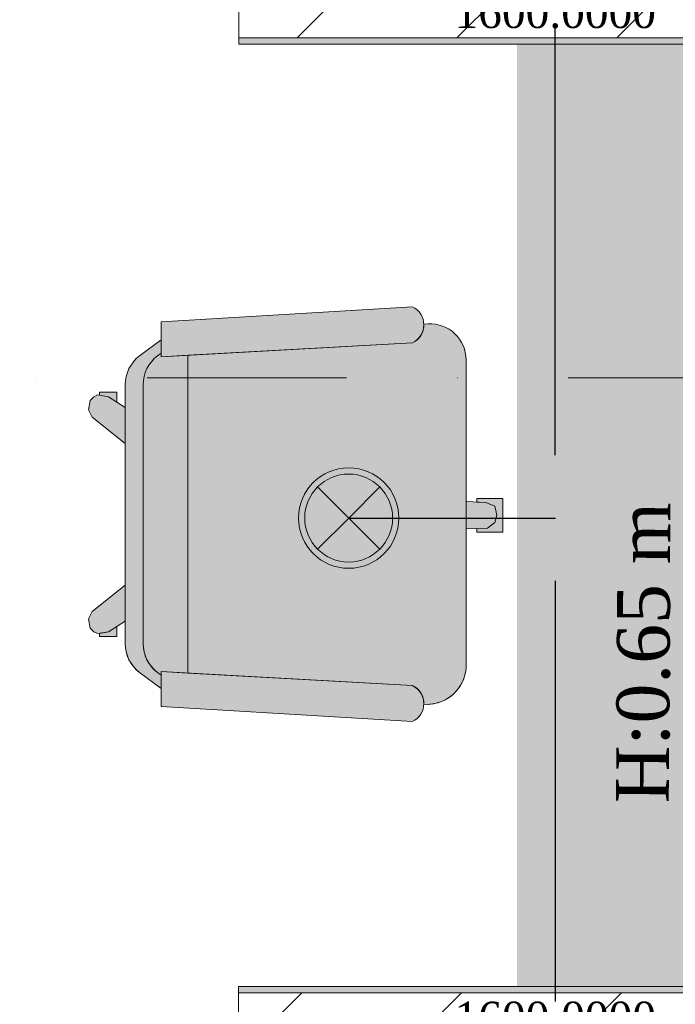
# Model space of a CAD drawing. Header units: inches. Extents: x -78787 to 29484, y -9517 to 23232.
# Tile 236 of 256: x -491 to 553, y 8340 to 9907. Entities that reach past the tile are written whole.
import ezdxf
from ezdxf import colors
from ezdxf.entities.mleader import LeaderData, LeaderLine
from ezdxf.math import Vec2, Vec3

# ---------------------------------------------------------------- set-up
doc = ezdxf.new("R2010")
doc.units = ezdxf.units.IN
doc.header["$MEASUREMENT"] = 0
doc.linetypes.add('Dot & Dashed', pattern=[670.277762, 317.5, -176.388889, 0, -176.388874])
for name, color, linetype in [('- განათება', 7, 'Continuous'), ('- საშტეფცელო როზეტები', 7, 'Continuous'), ('Marker - Section', 7, 'Continuous'), ('New_Structural - Bearing', 7, 'Continuous')]:
    doc.layers.add(name, color=color, linetype=linetype)
for name, color, linetype, lineweight, true_color in [('Marker - Section_Pen_No__108', 7, 'Continuous', 13, 0xfd8379), ('New_2D Drafting - General_Pen_No__161', 7, 'Continuous', 13, 0x6a6a6a), ('New_2D Drafting - General_Pen_No__81', 7, 'Continuous', 20, 0x6a6a6a), ('New_Interior - Lamp_Pen_No__77', 7, 'Continuous', 20, 0xffeb28)]:
    doc.layers.add(name, color=color, linetype=linetype, lineweight=lineweight, true_color=true_color)
for name, color, linetype, lineweight in [('New_2D Drafting - General_Pen_No__121', 255, 'Continuous', 0), ('New_Drawing & Figure_Pen_No__1', 7, 'Continuous', 13), ('New_Structural - Bearing_Pen_No__1', 7, 'Continuous', 13)]:
    doc.layers.add(name, color=color, linetype=linetype, lineweight=lineweight)
doc.styles.get("Standard").update_dxf_attribs({"font": 'arial.ttf'})
doc.dimstyles.get("Standard").update_dxf_attribs({"dimtxt": 0.18, "dimasz": 0.18, "dimexe": 0.18, "dimexo": 0.0625, "dimgap": 0.09, "dimtad": 0, "dimtih": 1, "dimtoh": 1, "dimdec": 4, "dimzin": 0, "dimdsep": 46, "dimtxsty": 'Standard', "dimcen": 0.09, "dimadec": 0, "dimazin": 0, "dimtfac": 1, "dimtdec": 4, "dimtofl": 0, "dimtmove": 0, "dimatfit": 3, "dimfxl": 1, "dimtolj": 1, "dimtzin": 0, "dimarcsym": 0})
pattern_1 = [(45, (0, 0), (-127.2792, 127.2792), [])]

# ---------------------------------------------------------------- blocks, each defined once
blk = doc.blocks.new('Wall_250', base_point=(-24083.8, 30888))
at = {"layer": 'New_Structural - Bearing', "linetype": 'Continuous', "lineweight": 0, "true_color": 0xaeaeae}
for points in [[(-24083.8, 30988), (-25481.7, 30988), (-25481.7, 30978), (-24083.8, 30978)], [(-25481.7, 30888), (-24083.8, 30888), (-24083.8, 30898), (-25481.7, 30898)]]:
    blk.add_hatch(color=253, dxfattribs=at).paths.add_polyline_path(points)
at = {"layer": 'New_Structural - Bearing', "linetype": 'Continuous', "lineweight": 0, "true_color": 0x000000}
h = blk.add_hatch(dxfattribs=at)
h.set_pattern_fill('MASONRY_BLOCK', color=18, style=0, pattern_type=2)
h.set_pattern_definition(pattern_1)
h.paths.add_polyline_path([(-25481.7, 30898), (-24083.8, 30898), (-24083.8, 30978), (-25481.7, 30978)])
at = {"layer": 'New_Structural - Bearing_Pen_No__1', "color": 7, "linetype": 'Continuous', "lineweight": 13}
for p, q in [((-24083.8, 30978), (-25481.7, 30978)), ((-25481.7, 30898), (-24083.8, 30898))]:
    blk.add_line(p, q, dxfattribs=at)
at = {"layer": 'New_Structural - Bearing_Pen_No__1', "color": 7, "linetype": 'Continuous', "lineweight": 13, "flags": 128}
for points in [[(-24083.8, 30988), (-25481.7, 30988)], [(-25481.7, 30988), (-25481.7, 30888)], [(-24083.8, 30888), (-24083.8, 30988)], [(-25481.7, 30888), (-24083.8, 30888)]]:
    blk.add_lwpolyline(points, dxfattribs=at)
blk = doc.blocks.new('Wall_251', base_point=(-24083.8, 29288))
at = {"layer": 'New_Structural - Bearing', "linetype": 'Continuous', "lineweight": 0, "true_color": 0xaeaeae}
for points in [[(-24083.8, 29388), (-25482.5, 29388), (-25482.5, 29378), (-24083.8, 29378)], [(-25482.5, 29288), (-24083.8, 29288), (-24083.8, 29298), (-25482.5, 29298)]]:
    blk.add_hatch(color=253, dxfattribs=at).paths.add_polyline_path(points)
at = {"layer": 'New_Structural - Bearing', "linetype": 'Continuous', "lineweight": 0, "true_color": 0x000000}
h = blk.add_hatch(dxfattribs=at)
h.set_pattern_fill('MASONRY_BLOCK', color=18, style=0, pattern_type=2)
h.set_pattern_definition(pattern_1)
h.paths.add_polyline_path([(-25482.5, 29298), (-24083.8, 29298), (-24083.8, 29378), (-25482.5, 29378)])
at = {"layer": 'New_Structural - Bearing_Pen_No__1', "color": 7, "linetype": 'Continuous', "lineweight": 13}
for p, q in [((-24083.8, 29378), (-25482.5, 29378)), ((-25482.5, 29298), (-24083.8, 29298))]:
    blk.add_line(p, q, dxfattribs=at)
at = {"layer": 'New_Structural - Bearing_Pen_No__1', "color": 7, "linetype": 'Continuous', "lineweight": 13, "flags": 128}
for points in [[(-24083.8, 29388), (-25482.5, 29388)], [(-25482.5, 29388), (-25482.5, 29288)], [(-24083.8, 29288), (-24083.8, 29388)], [(-25482.5, 29288), (-24083.8, 29288)]]:
    blk.add_lwpolyline(points, dxfattribs=at)
blk = doc.blocks.new('Cutting Plane_2', base_point=(3944.3, 35559.3))
at = {"layer": 'Marker - Section_Pen_No__108', "color": 11, "linetype": 'Dot & Dashed', "lineweight": 13, "true_color": 0xfd8379}
blk.add_line((-19947.3, 30356.7), (-47933.8, 30356.7), dxfattribs=at)
blk = doc.blocks.new('Recessed Spot')
at = {"layer": 'New_Interior - Lamp_Pen_No__77', "color": 2, "linetype": 'Continuous', "lineweight": 20, "true_color": 0xffeb28}
for q in [(-49.5, 49.5), (49.5, 49.5), (-49.5, -49.5), (49.5, -49.5)]:
    blk.add_line((0, 0), q, dxfattribs=at)
at = {"layer": 'New_Interior - Lamp_Pen_No__77', "color": 2, "linetype": 'Continuous', "lineweight": 20, "true_color": 0xffeb28, "flags": 128}
blk.add_lwpolyline([(80, 0, 1), (-80, 0, 1)], format="xyb", close=True, dxfattribs=at)
at = {"layer": 'New_Interior - Lamp_Pen_No__77', "color": 2, "linetype": 'Continuous', "lineweight": 20, "true_color": 0xffeb28}
blk.add_circle((0, 0), 70, dxfattribs=at)
blk = doc.blocks.new('*D624')
at = {"layer": '- განათება', "color": 0, "lineweight": -2, "transparency": 16777216}
for p, q in [((32.9, 9114), (362, 9114)), ((361.8, 9014), (361.8, 8344.2)), ((361.8, 7614), (361.8, 8292.8)), ((32.9, 7514), (362, 7514))]:
    blk.add_line(p, q, dxfattribs=at)
at = {"layer": '- განათება', "color": 0, "transparency": 16777216}
for points in [[(345.1, 9014), (378.5, 9014), (361.8, 9114)], [(345.1, 7614), (378.5, 7614), (361.8, 7514)]]:
    blk.add_solid(points, dxfattribs=at)
at = {"layer": 'Defpoints', "color": 0, "transparency": 16777216}
for p in [(32.8, 9114), (361.8, 9114), (32.8, 7514)]:
    blk.add_point(p, dxfattribs=at)
at = {"layer": '- განათება', "color": 0, "transparency": 16777216, "insert": (361.8, 8318.5), "char_height": 50, "attachment_point": 5}
blk.add_mtext('\\A1;{\\fSylfaen|b0|i0|c0|p18;1600.0000}', dxfattribs=at)
blk = doc.blocks.new('*D625')
at = {"layer": '- განათება', "color": 0, "lineweight": -2, "transparency": 16777216}
for p, q in [((32.9, 10714), (362, 10714)), ((361.8, 10614), (361.8, 9944.2)), ((361.8, 9214), (361.8, 9892.8)), ((32.9, 9114), (362, 9114))]:
    blk.add_line(p, q, dxfattribs=at)
at = {"layer": '- განათება', "color": 0, "transparency": 16777216}
for points in [[(345.1, 10614), (378.5, 10614), (361.8, 10714)], [(345.1, 9214), (378.5, 9214), (361.8, 9114)]]:
    blk.add_solid(points, dxfattribs=at)
at = {"layer": 'Defpoints', "color": 0, "transparency": 16777216}
for p in [(32.8, 10714), (361.8, 10714), (32.8, 9114)]:
    blk.add_point(p, dxfattribs=at)
at = {"layer": '- განათება', "color": 0, "transparency": 16777216, "insert": (361.8, 9918.5), "char_height": 50, "attachment_point": 5}
blk.add_mtext('\\A1;{\\fSylfaen|b0|i0|c0|p18;1600.0000}', dxfattribs=at)

msp = doc.modelspace()

# ---------------------------------------------------------------- hatches: boundary and pattern name
at = {"layer": 'New_2D Drafting - General_Pen_No__81', "linetype": 'Continuous', "lineweight": 0, "true_color": 0x353535}
for points in [[(254.0677, 9097.88326), (265.75776, 9106.65081), (268.68028, 9118.34088), (265.75776, 9132.95346), (251.14518, 9138.7985), (219.72538, 9140.10765), (219.72538, 9096.50957)], [(237.16443, 9091.40447), (278.2968, 9091.40447), (278.2968, 9145.27729), (237.16443, 9145.27729), (237.16443, 9139.38103), (251.14518, 9138.7985), (265.75776, 9132.95346), (268.68028, 9118.34088), (265.75776, 9106.65081), (254.0677, 9097.88326), (237.16443, 9097.20713)], [(-367.09056, 8929.92443), (-349.55546, 8932.84694), (-323.13175, 8949.94464), (-323.13174, 9007.17572), (-375.85811, 8964.99462), (-381.70314, 8953.30456), (-378.78063, 8938.69198), (-372.9356, 8932.84694)], [(-364.16805, 8925.28278), (-336.40414, 8925.28278), (-336.40414, 8941.35662), (-349.55546, 8932.84694), (-364.16805, 8930.41151)], [(-265.99069, 8813.93602), (134.27334, 8790.11168, 0.6387631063), (134.27379, 8847.25451), (-265.99069, 8869.49153)]]:
    msp.add_hatch(color=250, dxfattribs=at).paths.add_polyline_path(points)

# ---------------------------------------------------------------- linework, layer by layer
at = {"layer": 'New_2D Drafting - General_Pen_No__161', "color": 251, "linetype": 'Continuous', "lineweight": 13, "true_color": 0x6a6a6a}
for p, q in [((251.14518, 9138.7985), (219.72538, 9140.10765)), ((251.14518, 9138.7985), (219.72538, 9140.10765)), ((237.16443, 9145.27729), (237.16443, 9139.38103)), ((278.07966, 9145.27729), (237.16443, 9145.27729)), ((237.16443, 9145.27729), (237.16443, 9139.38103)), ((278.07966, 9145.27729), (237.16443, 9145.27729)), ((265.75776, 9132.95346), (251.14518, 9138.7985)), ((265.75776, 9132.95346), (251.14518, 9138.7985)), ((278.2968, 9091.40447), (278.2968, 9145.27729)), ((278.2968, 9091.40447), (278.2968, 9145.27729)), ((268.68028, 9118.34088), (265.75776, 9132.95346)), ((268.68028, 9118.34088), (265.75776, 9132.95346)), ((265.75776, 9106.65081), (268.68028, 9118.34088)), ((265.75776, 9106.65081), (268.68028, 9118.34088)), ((219.72538, 9096.50957), (254.0677, 9097.88326)), ((219.72538, 9096.50957), (254.0677, 9097.88326)), ((237.16443, 9091.40447), (237.16443, 9097.20713)), ((237.16443, 9091.40447), (237.16443, 9097.20713)), ((278.07966, 9091.40447), (237.16443, 9091.40447)), ((278.07966, 9091.40447), (237.16443, 9091.40447)), ((254.0677, 9097.88326), (265.75776, 9106.65081)), ((254.0677, 9097.88326), (265.75776, 9106.65081)), ((-323.13171, 9007.17575), (-375.85811, 8964.99462)), ((-323.13171, 9007.17575), (-375.85811, 8964.99462)), ((-375.85811, 8964.99462), (-381.70314, 8953.30456)), ((-375.85811, 8964.99462), (-381.70314, 8953.30456)), ((-381.70314, 8953.30456), (-378.78063, 8938.69198)), ((-381.70314, 8953.30456), (-378.78063, 8938.69198)), ((-378.78063, 8938.69198), (-372.9356, 8932.84694)), ((-378.78063, 8938.69198), (-372.9356, 8932.84694)), ((-349.55546, 8932.84694), (-323.1317, 8949.94468)), ((-349.55546, 8932.84694), (-323.1317, 8949.94468)), ((-372.9356, 8932.84694), (-367.09056, 8929.92443)), ((-372.9356, 8932.84694), (-367.09056, 8929.92443)), ((-367.09056, 8929.92443), (-349.55546, 8932.84694)), ((-367.09056, 8929.92443), (-349.55546, 8932.84694)), ((-364.16805, 8930.41151), (-364.16805, 8925.28278)), ((-364.16805, 8930.41151), (-364.16805, 8925.28278)), ((-300.27674, 8868.22156), (-265.99069, 8842.50745)), ((-300.27674, 8868.22156), (-265.99069, 8842.50745)), ((-271.70496, 8868.22175), (-265.99034, 8863.9362)), ((-271.70496, 8868.22175), (-265.99034, 8863.9362)), ((134.27176, 8847.25462), (-265.99069, 8869.49153)), ((-265.99069, 8813.93602), (-265.99069, 8869.49153)), ((134.27176, 8847.25462), (-265.99069, 8869.49153)), ((-265.99069, 8813.93602), (-265.99069, 8869.49153)), ((134.27176, 8790.11177), (-265.99069, 8813.93602)), ((134.27176, 8790.11177), (-265.99069, 8813.93602)), ((159.41127, 8817.2868), (152.50819, 8817.67045)), ((159.41127, 8817.2868), (152.50819, 8817.67045))]:
    msp.add_line(p, q, dxfattribs=at)
at = {"layer": 'New_2D Drafting - General_Pen_No__161', "color": 251, "linetype": 'Continuous', "lineweight": 13, "true_color": 0x6a6a6a, "flags": 128}
for points in [[(254.0677, 9097.88326), (265.75776, 9106.65081), (268.68028, 9118.34088), (265.75776, 9132.95346), (251.14518, 9138.7985), (219.72538, 9140.10765), (219.72538, 9096.50957)], [(237.16443, 9091.40447), (278.2968, 9091.40447), (278.2968, 9145.27729), (237.16443, 9145.27729), (237.16443, 9139.38103), (251.14518, 9138.7985), (265.75776, 9132.95346), (268.68028, 9118.34088), (265.75776, 9106.65081), (254.0677, 9097.88326), (237.16443, 9097.20713)], [(-367.09056, 8929.92443), (-349.55546, 8932.84694), (-323.13175, 8949.94464), (-323.13174, 9007.17572), (-375.85811, 8964.99462), (-381.70314, 8953.30456), (-378.78063, 8938.69198), (-372.9356, 8932.84694)], [(-364.16805, 8925.28278), (-336.40414, 8925.28278), (-336.40414, 8941.35662), (-349.55546, 8932.84694), (-364.16805, 8930.41151)]]:
    msp.add_lwpolyline(points, close=True, dxfattribs=at)
msp.add_lwpolyline([(-364.16805, 8925.28278), (-336.40414, 8925.28278), (-336.40414, 8941.35662)], dxfattribs=at)
msp.add_lwpolyline([(-364.16805, 8925.28278), (-336.40414, 8925.28278), (-336.40414, 8941.35662)], dxfattribs=at)
msp.add_lwpolyline([(-265.99069, 8813.93602), (134.27334, 8790.11168, 0.6387631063), (134.27379, 8847.25451), (-265.99069, 8869.49153)], format="xyb", close=True, dxfattribs=at)
at = {"layer": 'New_Drawing & Figure_Pen_No__1', "color": 7, "linetype": 'Continuous', "lineweight": 13}
for centre, radius, start, end in [((-265.99066, 8913.93602), 57.14285, 179.999969, 233.130081), ((-265.99066, 8913.93602), 57.14285, 179.999969, 233.130081), ((-237.41924, 8913.93602), 57.14285, 179.999969, 233.130081), ((-237.41924, 8913.93602), 57.14285, 179.999969, 233.130081), ((157.34753, 8880.06446), 62.69944, 268.9893349, 354.19439411), ((157.34753, 8880.06446), 62.69944, 268.9893349, 354.19439411), ((121.0341, 8818.6832), 31.48983, 294.862106, 65.137861), ((121.0341, 8818.6832), 31.48983, 294.862106, 65.137861)]:
    msp.add_arc(centre, radius, start, end, dxfattribs=at)

# ---------------------------------------------------------------- block references
at = {"layer": 'New_Structural - Bearing', "color": 7, "lineweight": 35}
for name, p in [('Wall_250', (1255.93211, 9868.33285)), ('Wall_251', (1255.88271, 8268.3791))]:
    msp.add_blockref(name, p, dxfattribs=at)

# ---------------------------------------------------------------- texts
at = {"layer": '- საშტეფცელო როზეტები', "color": 5, "insert": (461.17673, 9139.46638), "char_height": 83.9644685, "attachment_point": 3, "rotation": 89.68932566}
msp.add_mtext_dynamic_manual_height_columns('{\\fSylfaen|b0|i0|c0|p18;H:0.65 m}', width=710.9466492, gutter_width=1.70068, heights=[0], dxfattribs=at)

# ---------------------------------------------------------------- dimensions: what is measured, and where the dimension line sits
at = {"layer": '- განათება', "color": 1}
dim = msp.add_linear_dim(base=(361.81382, 9113.9634), p1=(32.81054, 7513.9634), p2=(32.81054, 9113.9634), angle=90, text='{\\fSylfaen|b0|i0|c0|p18;<>}', dimstyle='Standard', override={"dimtxt": 50, "dimasz": 100}, dxfattribs=at)
dim.commit()
dim.dimension.update_dxf_attribs({"geometry": '*D624', "text_midpoint": (361.81382, 8318.5), "dimtype": 160})

# ---------------------------------------------------------------- leaders
at = {"color": 5}
ml = msp.add_multileader_mtext('Standard', dxfattribs=at)
ml.set_content('სტელაჟი', color=5)
ml.set_leader_properties()
ml.build(insert=Vec2(0, 0))
ml.multileader.update_dxf_attribs({"text_right_attachment_type": 6, "dogleg_length": 50, "arrow_head_size": 100})
ctx = ml.context
ctx.base_point, ctx.char_height, ctx.arrow_head_size, ctx.landing_gap_size, ctx.plane_origin = Vec3(-4855.48884, 8669.32366), 100, 100, 0.09, Vec3(1149.95978, 4364.93624)
ctx.right_attachment = 6
notes = []
notes.append((ctx, [(0, (0, 0, 0), (0, 0), (1, 0), 1, [])]))
ctx.mtext.insert, ctx.mtext.width, ctx.mtext.flow_direction = Vec3(-4855.39884, 8739.70583), 1402.7684334, 5
ml = msp.add_multileader_mtext('Standard', dxfattribs=at)
ml.set_content('სტელაჟი', color=5)
ml.set_leader_properties()
ml.build(insert=Vec2(0, 0))
ml.multileader.update_dxf_attribs({"text_right_attachment_type": 6, "dogleg_length": 50, "arrow_head_size": 100})
ctx = ml.context
ctx.base_point, ctx.char_height, ctx.arrow_head_size, ctx.landing_gap_size, ctx.plane_origin = Vec3(-6498.52007, 8648.81733), 100, 100, 0.09, Vec3(-493.07145, 4344.4299)
ctx.right_attachment = 6
notes.append((ctx, [(0, (0, 0, 0), (0, 0), (1, 0), 1, [])]))
ctx.mtext.insert, ctx.mtext.width, ctx.mtext.flow_direction = Vec3(-6498.43007, 8719.19949), 1402.7684334, 5
for ctx, leaders in notes:
    for number, flags, end, landing, length, lines in leaders:
        leader = LeaderData()
        leader.index, (leader.has_last_leader_line, leader.has_dogleg_vector, leader.attachment_direction) = number, flags
        leader.last_leader_point, leader.dogleg_vector, leader.dogleg_length = Vec3(end), Vec3(landing), length
        for number, points, colour, breaks in lines:
            line = LeaderLine()
            line.index, line.vertices, line.color, line.breaks = number, Vec3.list(points), colors.encode_raw_color(colour), breaks
            leader.lines.append(line)
        ctx.leaders.append(leader)

# ---------------------------------------------------------------- next in the draw order: block references
at = {"layer": 'Marker - Section', "color": 11, "lineweight": 13, "true_color": 0xfd8379}
msp.add_blockref('Cutting Plane_2', (29284.00379, 14539.67008), dxfattribs=at)

# ---------------------------------------------------------------- next in the draw order: hatches: boundary and pattern name
at = {"layer": 'New_2D Drafting - General_Pen_No__121', "linetype": 'Continuous', "lineweight": 0}
msp.add_hatch(color=255, dxfattribs=at).paths.add_polyline_path([(300.92977, 9868.34088), (300.99075, 8368.34088), (770.99075, 8368.35999), (770.92977, 9868.35999)])
at = {"layer": 'New_2D Drafting - General_Pen_No__81', "linetype": 'Continuous', "lineweight": 0, "true_color": 0x353535}
for points in [[(-265.98887, 9370.73207), (134.27558, 9392.96898, 0.6387631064), (134.27514, 9450.11181), (-265.98884, 9426.28778)], [(157.95148, 8817.36793, 0.3820752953), (219.72538, 8873.72218), (219.72538, 9365.88209, 0.4305604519), (159.41344, 9422.937), (152.50942, 9422.55343, -0.3008761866), (134.27558, 9392.96898), (-223.35144, 9373.10081), (-223.10989, 8867.10926), (134.27379, 8847.25451, -0.3008724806), (152.50764, 8817.67048)], [(-265.99069, 8842.50745), (-265.99069, 8863.93647), (-271.70275, 8868.22009, -0.2339896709), (-294.56029, 8913.4831), (-294.56029, 9326.28778, -0.2360732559), (-271.70224, 9372.00275), (-265.98886, 9376.28778), (-265.98885, 9397.71634), (-300.27441, 9372.00219, 0.2360689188), (-323.13172, 9326.28779), (-323.13172, 9289.83133), (-323.13171, 9232.60024), (-323.13176, 8914.38383, 0.2381394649), (-300.27601, 8868.22146)], [(-265.99069, 8869.49153), (-223.10989, 8867.10926), (-223.35144, 9373.10081), (-265.98887, 9370.73207), (-265.98886, 9376.28778), (-271.70224, 9372.00275, 0.2360732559), (-294.56029, 9326.28778), (-294.56029, 8914.38893, 0.2381735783), (-271.70275, 8868.22009), (-265.99069, 8863.93647)], [(-349.55546, 9306.92905), (-336.40414, 9298.41937), (-336.40414, 9314.49321), (-364.16805, 9314.49321), (-364.16805, 9309.36448)], [(-375.85811, 9274.78137), (-323.13173, 9232.60026), (-323.13172, 9289.83133), (-349.55546, 9306.92905), (-367.09056, 9309.85156), (-372.9356, 9306.92905), (-378.78063, 9301.08401), (-381.70314, 9286.47143)]]:
    msp.add_hatch(color=250, dxfattribs=at).paths.add_polyline_path(points)

# ---------------------------------------------------------------- next in the draw order: linework, layer by layer
at = {"layer": 'New_2D Drafting - General_Pen_No__161', "color": 251, "linetype": 'Continuous', "lineweight": 13, "true_color": 0x6a6a6a}
for p, q in [((134.27356, 9450.11172), (-265.98884, 9426.28778)), ((134.27356, 9450.11172), (-265.98884, 9426.28778)), ((-265.98884, 9426.28778), (-265.98887, 9370.73207)), ((-265.98884, 9426.28778), (-265.98887, 9370.73207)), ((159.41307, 9422.93689), (152.50998, 9422.55346)), ((159.41307, 9422.93689), (152.50998, 9422.55346)), ((-300.27489, 9372.00201), (-265.98884, 9397.71635)), ((-300.27489, 9372.00201), (-265.98884, 9397.71635)), ((134.27356, 9392.96886), (-265.98887, 9370.73207)), ((134.27356, 9392.96886), (-265.98887, 9370.73207)), ((-271.70347, 9372.00201), (-265.98887, 9376.28778)), ((-271.70347, 9372.00201), (-265.98887, 9376.28778)), ((-223.35144, 9373.10109), (-223.10989, 8867.10926)), ((-223.35144, 9373.10109), (-223.10989, 8867.10926)), ((219.72538, 8873.72218), (219.72538, 9365.88209)), ((219.72538, 8873.72218), (219.72538, 9365.88209)), ((-323.13169, 9326.28778), (-323.13176, 8913.48821)), ((-323.13169, 9326.28778), (-323.13176, 8913.48821)), ((-294.56029, 9326.28778), (-294.56029, 8913.4831)), ((-294.56029, 9326.28778), (-294.56029, 8913.4831)), ((-364.16805, 9309.36448), (-364.16805, 9314.49321)), ((-364.16805, 9309.36448), (-364.16805, 9314.49321)), ((-381.70314, 9286.47143), (-378.78063, 9301.08401)), ((-381.70314, 9286.47143), (-378.78063, 9301.08401)), ((-378.78063, 9301.08401), (-372.9356, 9306.92905)), ((-378.78063, 9301.08401), (-372.9356, 9306.92905)), ((-372.9356, 9306.92905), (-367.09056, 9309.85156)), ((-372.9356, 9306.92905), (-367.09056, 9309.85156)), ((-367.09056, 9309.85156), (-349.55546, 9306.92905)), ((-367.09056, 9309.85156), (-349.55546, 9306.92905)), ((-349.55546, 9306.92905), (-323.1317, 9289.83132)), ((-349.55546, 9306.92905), (-323.1317, 9289.83132)), ((-375.85811, 9274.78137), (-381.70314, 9286.47143)), ((-375.85811, 9274.78137), (-381.70314, 9286.47143)), ((-323.13171, 9232.60024), (-375.85811, 9274.78137)), ((-323.13171, 9232.60024), (-375.85811, 9274.78137))]:
    msp.add_line(p, q, dxfattribs=at)
at = {"layer": 'New_2D Drafting - General_Pen_No__161', "color": 251, "linetype": 'Continuous', "lineweight": 13, "true_color": 0x6a6a6a, "flags": 128}
for points in [[(-265.98887, 9370.73207), (134.27558, 9392.96898, 0.6387631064), (134.27514, 9450.11181), (-265.98884, 9426.28778)], [(157.95148, 8817.36793, 0.3820752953), (219.72538, 8873.72218), (219.72538, 9365.88209, 0.4305604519), (159.41344, 9422.937), (152.50942, 9422.55343, -0.3008761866), (134.27558, 9392.96898), (-223.35144, 9373.10081), (-223.10989, 8867.10926), (134.27379, 8847.25451, -0.3008724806), (152.50764, 8817.67048)], [(-265.99069, 8842.50745), (-265.99069, 8863.93647), (-271.70275, 8868.22009, -0.2339896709), (-294.56029, 8913.4831), (-294.56029, 9326.28778, -0.2360732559), (-271.70224, 9372.00275), (-265.98886, 9376.28778), (-265.98885, 9397.71634), (-300.27441, 9372.00219, 0.2360689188), (-323.13172, 9326.28779), (-323.13172, 9289.83133), (-323.13171, 9232.60024), (-323.13176, 8914.38383, 0.2381394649), (-300.27601, 8868.22146)], [(-265.99069, 8869.49153), (-223.10989, 8867.10926), (-223.35144, 9373.10081), (-265.98887, 9370.73207), (-265.98886, 9376.28778), (-271.70224, 9372.00275, 0.2360732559), (-294.56029, 9326.28778), (-294.56029, 8914.38893, 0.2381735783), (-271.70275, 8868.22009), (-265.99069, 8863.93647)]]:
    msp.add_lwpolyline(points, format="xyb", close=True, dxfattribs=at)
msp.add_lwpolyline([(-364.16805, 9314.49321), (-336.40414, 9314.49321), (-336.40414, 9298.41937)], dxfattribs=at)
msp.add_lwpolyline([(-364.16805, 9314.49321), (-336.40414, 9314.49321), (-336.40414, 9298.41937)], dxfattribs=at)
for points in [[(-349.55546, 9306.92905), (-336.40414, 9298.41937), (-336.40414, 9314.49321), (-364.16805, 9314.49321), (-364.16805, 9309.36448)], [(-375.85811, 9274.78137), (-323.13173, 9232.60026), (-323.13172, 9289.83133), (-349.55546, 9306.92905), (-367.09056, 9309.85156), (-372.9356, 9306.92905), (-378.78063, 9301.08401), (-381.70314, 9286.47143)]]:
    msp.add_lwpolyline(points, close=True, dxfattribs=at)
at = {"layer": 'New_Drawing & Figure_Pen_No__1', "color": 7, "linetype": 'Continuous', "lineweight": 13}
for centre, radius, start, end in [((121.0359, 9421.54029), 31.48983, 294.862106, 65.137861), ((121.0359, 9421.54029), 31.48983, 294.862106, 65.137861), ((162.58252, 9365.88209), 57.14285, 359.999977, 93.17984), ((162.58252, 9365.88209), 57.14285, 359.999977, 93.17984), ((-265.98887, 9326.28778), 57.14285, 126.869873, 179.999969), ((-265.98887, 9326.28778), 57.14285, 126.869873, 179.999969), ((-237.41744, 9326.28778), 57.14285, 126.869873, 179.999969), ((-237.41744, 9326.28778), 57.14285, 126.869873, 179.999969)]:
    msp.add_arc(centre, radius, start, end, dxfattribs=at)

# ---------------------------------------------------------------- next in the draw order: block references
at = {"layer": '- განათება', "color": 2, "linetype": 'Continuous', "lineweight": 20, "true_color": 0xffeb28, "zscale": 1000}
msp.add_blockref('Recessed Spot', (32.81054, 9113.9634), dxfattribs=at)

# ---------------------------------------------------------------- next in the draw order: dimensions: what is measured, and where the dimension line sits
at = {"layer": '- განათება', "color": 1}
dim = msp.add_linear_dim(base=(361.81382, 10713.9634), p1=(32.81054, 9113.9634), p2=(32.81054, 10713.9634), angle=90, text='{\\fSylfaen|b0|i0|c0|p18;<>}', dimstyle='Standard', override={"dimtxt": 50, "dimasz": 100}, dxfattribs=at)
dim.commit()
dim.dimension.update_dxf_attribs({"geometry": '*D625', "text_midpoint": (361.81382, 9918.5), "dimtype": 160})

# ---------------------------------------------------------------- next in the draw order: leaders
at = {"color": 5}
ml = msp.add_multileader_mtext('Standard', dxfattribs=at)
ml.set_content('ელექტროობის ფარები', color=5)
ml.set_leader_properties()
ml.build(insert=Vec2(0, 0))
ml.multileader.update_dxf_attribs({"text_right_attachment_type": 6, "dogleg_length": 50, "arrow_head_size": 100})
ctx = ml.context
ctx.base_point, ctx.char_height, ctx.arrow_head_size, ctx.landing_gap_size, ctx.plane_origin = Vec3(-7313.93195, 11361.50565), 100, 100, 0.09, Vec3(-1308.48333, 7056.48128)
ctx.right_attachment = 6
notes = []
notes.append((ctx, [(0, (0, 0, 0), (0, 0), (1, 0), 1, [])]))
ctx.mtext.insert, ctx.mtext.width, ctx.mtext.flow_direction = Vec3(-7313.84195, 11431.25087), 1402.7684334, 5
ml = msp.add_multileader_mtext('Standard', dxfattribs=at)
ml.set_content('   IT \\Pრეკი', color=5)
ml.set_leader_properties()
ml.build(insert=Vec2(0, 0))
ml.multileader.update_dxf_attribs({"text_right_attachment_type": 6, "dogleg_length": 50, "arrow_head_size": 100})
ctx = ml.context
ctx.base_point, ctx.char_height, ctx.arrow_head_size, ctx.landing_gap_size, ctx.plane_origin = Vec3(-4433.70498, 10686.92918), 100, 100, 0.09, Vec3(1571.74364, 6362.15959)
ctx.right_attachment = 6
notes.append((ctx, [(0, (0, 0, 0), (0, 0), (1, 0), 1, [])]))
ctx.mtext.insert, ctx.mtext.width, ctx.mtext.flow_direction = Vec3(-4433.61498, 10736.92918), 1402.7684334, 5
for ctx, leaders in notes:
    for number, flags, end, landing, length, lines in leaders:
        leader = LeaderData()
        leader.index, (leader.has_last_leader_line, leader.has_dogleg_vector, leader.attachment_direction) = number, flags
        leader.last_leader_point, leader.dogleg_vector, leader.dogleg_length = Vec3(end), Vec3(landing), length
        for number, points, colour, breaks in lines:
            line = LeaderLine()
            line.index, line.vertices, line.color, line.breaks = number, Vec3.list(points), colors.encode_raw_color(colour), breaks
            leader.lines.append(line)
        ctx.leaders.append(leader)

doc.saveas('drawing.dxf')
